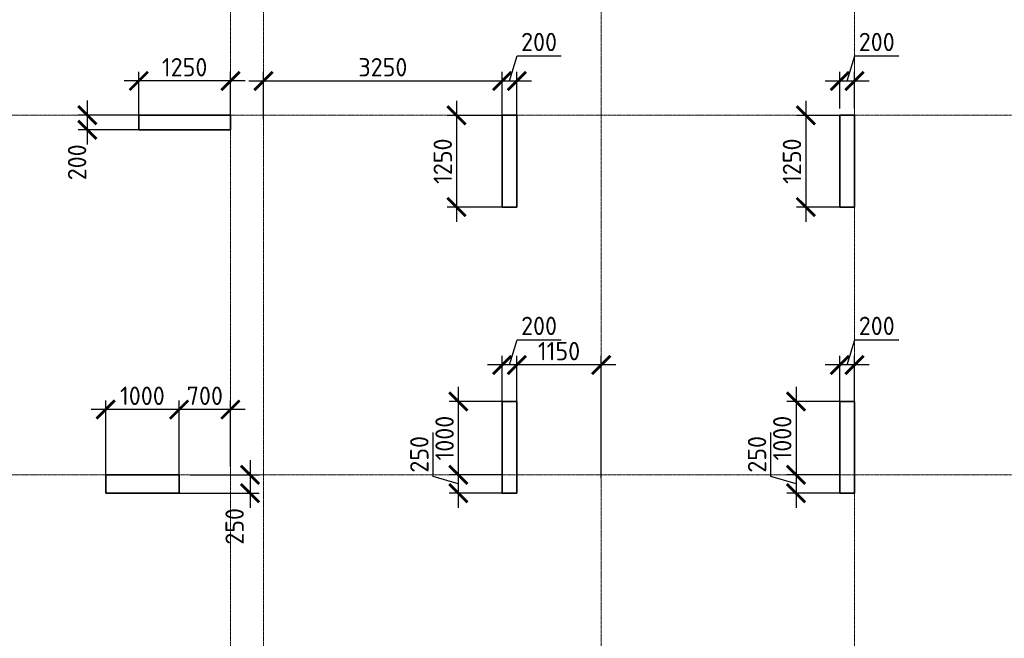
# Model space of a CAD drawing. Header units: millimetres. Extents: x 263826 to 1718326, y -423071 to 70137.
# Tile 99 of 256: x 447736 to 461148, y -183355 to -174922. Entities that reach past the tile are written whole.
import ezdxf

# ---------------------------------------------------------------- set-up
doc = ezdxf.new("R2010")
doc.units = ezdxf.units.MM
doc.linetypes.add('______5', pattern=[1100, 800, -100, 100, -100])
doc.linetypes.add('осевая', pattern=[50.8, 31.75, -6.35, 6.35, -6.35])
doc.layers.add('Колонна_ бетон', color=7, linetype='Continuous', lineweight=50, true_color=0xb4b496)
doc.layers.add('Оси', color=40, linetype='______5', lineweight=18)
doc.layers.add('РАЗМЕРЫ', color=1, linetype='Continuous', lineweight=9)
doc.styles.add('GOST-2.304_Type-B', font='GOST_Common.ttf')
doc.dimstyles.new('СПДС', dxfattribs={"dimscale": 100, "dimtxt": 2.5, "dimasz": 2.5, "dimexe": 1.25, "dimexo": 0, "dimtad": 1, "dimdec": 0, "dimtxsty": 'GOST-2.304_Type-B', "dimblk": 'ARCHTICK', "dimcen": 2.5, "dimdle": 2, "dimadec": 0, "dimazin": 2, "dimtfac": 0.75, "dimtdec": 0, "dimtmove": 1, "dimatfit": 3, "dimfxl": 1, "dimtolj": 1, "dimarcsym": 1})

# ---------------------------------------------------------------- blocks, each defined once
blk = doc.blocks.new('_ArchTick')
at = {"color": 0, "linetype": 'ByBlock', "const_width": 0.15}
blk.add_lwpolyline([(-0.5, -0.5), (0.5, 0.5)], dxfattribs=at)
blk = doc.blocks.new('*D655')
at = {"layer": 'DEFPOINTS', "color": 0, "lineweight": 0, "transparency": 16777216}
for p in [(449358, -175757), (449358, -176276, -360), (450608, -176376, -360)]:
    blk.add_point(p, dxfattribs=at)
at = {"layer": 'РАЗМЕРЫ', "color": 0, "lineweight": -2, "transparency": 16777216}
for p, q in [((449358, -176276), (449358, -175632)), ((450608, -176376), (450608, -175632)), ((450808, -175757), (449158, -175757))]:
    blk.add_line(p, q, dxfattribs=at)
at = {"layer": 'РАЗМЕРЫ', "color": 0, "lineweight": -2, "transparency": 16777216, "xscale": 250, "yscale": 250, "zscale": 250, "rotation": 180}
blk.add_blockref('_ArchTick', (449358, -175757), dxfattribs=at)
at = {"layer": 'РАЗМЕРЫ', "color": 0, "lineweight": -2, "transparency": 16777216, "xscale": 250, "yscale": 250, "zscale": 250}
blk.add_blockref('_ArchTick', (450608, -175757), dxfattribs=at)
at = {"layer": 'РАЗМЕРЫ', "color": 0, "lineweight": 0, "transparency": 16777216, "insert": (449983, -175570), "char_height": 250, "attachment_point": 5, "style": 'GOST-2.304_Type-B'}
blk.add_mtext('\\A1;1250', dxfattribs=at)
blk = doc.blocks.new('*D656')
at = {"layer": 'DEFPOINTS', "color": 0, "lineweight": 0, "transparency": 16777216}
for p in [(449482, -176224, -360), (448657, -176424), (449358, -176424, -360)]:
    blk.add_point(p, dxfattribs=at)
at = {"layer": 'РАЗМЕРЫ', "color": 0, "lineweight": -2, "transparency": 16777216}
for p, q in [((448657, -176024), (448657, -176624)), ((449482, -176224), (448532, -176224)), ((449358, -176424), (448532, -176424))]:
    blk.add_line(p, q, dxfattribs=at)
at = {"layer": 'РАЗМЕРЫ', "color": 0, "lineweight": -2, "transparency": 16777216, "xscale": 250, "yscale": 250, "zscale": 250}
for p, rotation in [((448657, -176224), 90), ((448657, -176424), 270)]:
    blk.add_blockref('_ArchTick', p, dxfattribs=dict(at, rotation=rotation))
at = {"layer": 'РАЗМЕРЫ', "color": 0, "lineweight": 0, "transparency": 16777216, "insert": (448518, -176866), "char_height": 250, "attachment_point": 5, "rotation": 90, "style": 'GOST-2.304_Type-B'}
blk.add_mtext('\\A1;200', dxfattribs=at)
blk = doc.blocks.new('*D657')
at = {"layer": 'DEFPOINTS', "color": 0, "lineweight": 0, "transparency": 16777216}
for p in [(454308, -175757), (451058, -176276), (454308, -176276, -360)]:
    blk.add_point(p, dxfattribs=at)
at = {"layer": 'РАЗМЕРЫ', "color": 0, "lineweight": -2, "transparency": 16777216}
for p, q in [((451058, -176276), (451058, -175632)), ((454308, -176276), (454308, -175632)), ((450858, -175757), (454508, -175757))]:
    blk.add_line(p, q, dxfattribs=at)
at = {"layer": 'РАЗМЕРЫ', "color": 0, "lineweight": -2, "transparency": 16777216, "xscale": 250, "yscale": 250, "zscale": 250, "rotation": 180}
blk.add_blockref('_ArchTick', (451058, -175757), dxfattribs=at)
at = {"layer": 'РАЗМЕРЫ', "color": 0, "lineweight": -2, "transparency": 16777216, "xscale": 250, "yscale": 250, "zscale": 250}
blk.add_blockref('_ArchTick', (454308, -175757), dxfattribs=at)
at = {"layer": 'РАЗМЕРЫ', "color": 0, "lineweight": 0, "transparency": 16777216, "insert": (452683, -175570), "char_height": 250, "attachment_point": 5, "style": 'GOST-2.304_Type-B'}
blk.add_mtext('\\A1;3250', dxfattribs=at)
blk = doc.blocks.new('*D658')
at = {"layer": 'DEFPOINTS', "color": 0, "lineweight": 0, "transparency": 16777216}
for p in [(454508, -175757), (454308, -176121), (454508, -176276)]:
    blk.add_point(p, dxfattribs=at)
at = {"layer": 'РАЗМЕРЫ', "color": 0, "lineweight": -2, "transparency": 16777216}
for p, q in [((454408, -175757), (454511, -175413)), ((454511, -175413), (455111, -175413)), ((454308, -176121), (454308, -175632)), ((454508, -176276), (454508, -175632)), ((454108, -175757), (454708, -175757))]:
    blk.add_line(p, q, dxfattribs=at)
at = {"layer": 'РАЗМЕРЫ', "color": 0, "lineweight": -2, "transparency": 16777216, "xscale": 250, "yscale": 250, "zscale": 250, "rotation": 180}
blk.add_blockref('_ArchTick', (454308, -175757), dxfattribs=at)
at = {"layer": 'РАЗМЕРЫ', "color": 0, "lineweight": -2, "transparency": 16777216, "xscale": 250, "yscale": 250, "zscale": 250}
blk.add_blockref('_ArchTick', (454508, -175757), dxfattribs=at)
at = {"layer": 'РАЗМЕРЫ', "color": 0, "lineweight": 0, "transparency": 16777216, "insert": (454811, -175226), "char_height": 250, "attachment_point": 5, "style": 'GOST-2.304_Type-B'}
blk.add_mtext('\\A1;200', dxfattribs=at)
blk = doc.blocks.new('*D659')
at = {"layer": 'DEFPOINTS', "color": 0, "lineweight": 0, "transparency": 16777216}
for p in [(454408, -176226, -360), (453686, -177476), (454308, -177476, -360)]:
    blk.add_point(p, dxfattribs=at)
at = {"layer": 'РАЗМЕРЫ', "color": 0, "lineweight": -2, "transparency": 16777216}
for p, q in [((453686, -176026), (453686, -177676)), ((454408, -176226), (453561, -176226)), ((454308, -177476), (453561, -177476))]:
    blk.add_line(p, q, dxfattribs=at)
at = {"layer": 'РАЗМЕРЫ', "color": 0, "lineweight": -2, "transparency": 16777216, "xscale": 250, "yscale": 250, "zscale": 250}
for p, rotation in [((453686, -176226), 90), ((453686, -177476), 270)]:
    blk.add_blockref('_ArchTick', p, dxfattribs=dict(at, rotation=rotation))
at = {"layer": 'РАЗМЕРЫ', "color": 0, "lineweight": 0, "transparency": 16777216, "insert": (453499, -176851), "char_height": 250, "attachment_point": 5, "rotation": 90, "style": 'GOST-2.304_Type-B'}
blk.add_mtext('\\A1;1250', dxfattribs=at)
blk = doc.blocks.new('*D660')
at = {"layer": 'DEFPOINTS', "color": 0, "lineweight": 0, "transparency": 16777216}
for p in [(459108, -175757), (458908, -176131), (459108, -176131)]:
    blk.add_point(p, dxfattribs=at)
at = {"layer": 'РАЗМЕРЫ', "color": 0, "lineweight": -2, "transparency": 16777216}
for p, q in [((459008, -175757), (459111, -175413)), ((459111, -175413), (459711, -175413)), ((458908, -176131), (458908, -175632)), ((459108, -176131), (459108, -175632)), ((458708, -175757), (459308, -175757))]:
    blk.add_line(p, q, dxfattribs=at)
at = {"layer": 'РАЗМЕРЫ', "color": 0, "lineweight": -2, "transparency": 16777216, "xscale": 250, "yscale": 250, "zscale": 250, "rotation": 180}
blk.add_blockref('_ArchTick', (458908, -175757), dxfattribs=at)
at = {"layer": 'РАЗМЕРЫ', "color": 0, "lineweight": -2, "transparency": 16777216, "xscale": 250, "yscale": 250, "zscale": 250}
blk.add_blockref('_ArchTick', (459108, -175757), dxfattribs=at)
at = {"layer": 'РАЗМЕРЫ', "color": 0, "lineweight": 0, "transparency": 16777216, "insert": (459411, -175226), "char_height": 250, "attachment_point": 5, "style": 'GOST-2.304_Type-B'}
blk.add_mtext('\\A1;200', dxfattribs=at)
blk = doc.blocks.new('*D661')
at = {"layer": 'DEFPOINTS', "color": 0, "lineweight": 0, "transparency": 16777216}
for p in [(458908, -176226), (458444, -177476), (458908, -177476)]:
    blk.add_point(p, dxfattribs=at)
at = {"layer": 'РАЗМЕРЫ', "color": 0, "lineweight": -2, "transparency": 16777216}
for p, q in [((458444, -176026), (458444, -177676)), ((458908, -176226), (458319, -176226)), ((458908, -177476), (458319, -177476))]:
    blk.add_line(p, q, dxfattribs=at)
at = {"layer": 'РАЗМЕРЫ', "color": 0, "lineweight": -2, "transparency": 16777216, "xscale": 250, "yscale": 250, "zscale": 250}
for p, rotation in [((458444, -176226), 90), ((458444, -177476), 270)]:
    blk.add_blockref('_ArchTick', p, dxfattribs=dict(at, rotation=rotation))
at = {"layer": 'РАЗМЕРЫ', "color": 0, "lineweight": 0, "transparency": 16777216, "insert": (458256, -176851), "char_height": 250, "attachment_point": 5, "rotation": 90, "style": 'GOST-2.304_Type-B'}
blk.add_mtext('\\A1;1250', dxfattribs=at)
blk = doc.blocks.new('*D678')
at = {"layer": 'DEFPOINTS', "color": 0, "lineweight": 0, "transparency": 16777216}
for p in [(449908, -180236), (450608, -181018), (449908, -181176, -360)]:
    blk.add_point(p, dxfattribs=at)
at = {"layer": 'РАЗМЕРЫ', "color": 0, "lineweight": -2, "transparency": 16777216}
for p, q in [((449908, -181176), (449908, -180111)), ((450608, -181018), (450608, -180111)), ((450808, -180236), (449708, -180236))]:
    blk.add_line(p, q, dxfattribs=at)
at = {"layer": 'РАЗМЕРЫ', "color": 0, "lineweight": -2, "transparency": 16777216, "xscale": 250, "yscale": 250, "zscale": 250, "rotation": 180}
blk.add_blockref('_ArchTick', (449908, -180236), dxfattribs=at)
at = {"layer": 'РАЗМЕРЫ', "color": 0, "lineweight": -2, "transparency": 16777216, "xscale": 250, "yscale": 250, "zscale": 250}
blk.add_blockref('_ArchTick', (450608, -180236), dxfattribs=at)
at = {"layer": 'РАЗМЕРЫ', "color": 0, "lineweight": 0, "transparency": 16777216, "insert": (450258, -180049), "char_height": 250, "attachment_point": 5, "style": 'GOST-2.304_Type-B'}
blk.add_mtext('\\A1;700', dxfattribs=at)
blk = doc.blocks.new('*D679')
at = {"layer": 'DEFPOINTS', "color": 0, "lineweight": 0, "transparency": 16777216}
for p in [(448908, -180236), (448908, -181176), (449908, -181176)]:
    blk.add_point(p, dxfattribs=at)
at = {"layer": 'РАЗМЕРЫ', "color": 0, "lineweight": -2, "transparency": 16777216}
for p, q in [((448908, -181176), (448908, -180111)), ((449908, -181176), (449908, -180111)), ((450108, -180236), (448708, -180236))]:
    blk.add_line(p, q, dxfattribs=at)
at = {"layer": 'РАЗМЕРЫ', "color": 0, "lineweight": -2, "transparency": 16777216, "xscale": 250, "yscale": 250, "zscale": 250, "rotation": 180}
blk.add_blockref('_ArchTick', (448908, -180236), dxfattribs=at)
at = {"layer": 'РАЗМЕРЫ', "color": 0, "lineweight": -2, "transparency": 16777216, "xscale": 250, "yscale": 250, "zscale": 250}
blk.add_blockref('_ArchTick', (449908, -180236), dxfattribs=at)
at = {"layer": 'РАЗМЕРЫ', "color": 0, "lineweight": 0, "transparency": 16777216, "insert": (449408, -180049), "char_height": 250, "attachment_point": 5, "style": 'GOST-2.304_Type-B'}
blk.add_mtext('\\A1;1000', dxfattribs=at)
blk = doc.blocks.new('*D680')
at = {"layer": 'DEFPOINTS', "color": 0, "lineweight": 0, "transparency": 16777216}
for p in [(450056, -181126, -560), (449908, -181376, -200), (450874, -181376)]:
    blk.add_point(p, dxfattribs=at)
at = {"layer": 'РАЗМЕРЫ', "color": 0, "lineweight": -2, "transparency": 16777216}
for p, q in [((450874, -180926), (450874, -181576)), ((450056, -181126), (450999, -181126)), ((449908, -181376), (450999, -181376))]:
    blk.add_line(p, q, dxfattribs=at)
at = {"layer": 'РАЗМЕРЫ', "color": 0, "lineweight": -2, "transparency": 16777216, "xscale": 250, "yscale": 250, "zscale": 250}
for p, rotation in [((450874, -181126), 90), ((450874, -181376), 270)]:
    blk.add_blockref('_ArchTick', p, dxfattribs=dict(at, rotation=rotation))
at = {"layer": 'РАЗМЕРЫ', "color": 0, "lineweight": 0, "transparency": 16777216, "insert": (450664, -181829), "char_height": 250, "attachment_point": 5, "rotation": 90, "style": 'GOST-2.304_Type-B'}
blk.add_mtext('\\A1;250', dxfattribs=at)
blk = doc.blocks.new('*D568')
at = {"layer": 'DEFPOINTS', "color": 0, "lineweight": 0, "transparency": 16777216}
for p in [(454508, -179628), (454508, -181176, -360), (455658, -181176)]:
    blk.add_point(p, dxfattribs=at)
at = {"layer": 'РАЗМЕРЫ', "color": 0, "lineweight": -2, "transparency": 16777216}
for p, q in [((454508, -181176), (454508, -179503)), ((455658, -181176), (455658, -179503)), ((455858, -179628), (454308, -179628))]:
    blk.add_line(p, q, dxfattribs=at)
at = {"layer": 'РАЗМЕРЫ', "color": 0, "lineweight": -2, "transparency": 16777216, "xscale": 250, "yscale": 250, "zscale": 250, "rotation": 180}
blk.add_blockref('_ArchTick', (454508, -179628), dxfattribs=at)
at = {"layer": 'РАЗМЕРЫ', "color": 0, "lineweight": -2, "transparency": 16777216, "xscale": 250, "yscale": 250, "zscale": 250}
blk.add_blockref('_ArchTick', (455658, -179628), dxfattribs=at)
at = {"layer": 'РАЗМЕРЫ', "color": 0, "lineweight": 0, "transparency": 16777216, "insert": (455083, -179440), "char_height": 250, "attachment_point": 5, "style": 'GOST-2.304_Type-B'}
blk.add_mtext('\\A1;1150', dxfattribs=at)
blk = doc.blocks.new('*D569')
at = {"layer": 'DEFPOINTS', "color": 0, "lineweight": 0, "transparency": 16777216}
for p in [(454308, -179628), (454308, -180176), (454508, -180176)]:
    blk.add_point(p, dxfattribs=at)
at = {"layer": 'РАЗМЕРЫ', "color": 0, "lineweight": -2, "transparency": 16777216}
for p, q in [((454408, -179628), (454511, -179284)), ((454511, -179284), (455111, -179284)), ((454308, -180176), (454308, -179503)), ((454508, -180176), (454508, -179503)), ((454708, -179628), (454108, -179628))]:
    blk.add_line(p, q, dxfattribs=at)
at = {"layer": 'РАЗМЕРЫ', "color": 0, "lineweight": -2, "transparency": 16777216, "xscale": 250, "yscale": 250, "zscale": 250, "rotation": 180}
blk.add_blockref('_ArchTick', (454308, -179628), dxfattribs=at)
at = {"layer": 'РАЗМЕРЫ', "color": 0, "lineweight": -2, "transparency": 16777216, "xscale": 250, "yscale": 250, "zscale": 250}
blk.add_blockref('_ArchTick', (454508, -179628), dxfattribs=at)
at = {"layer": 'РАЗМЕРЫ', "color": 0, "lineweight": 0, "transparency": 16777216, "insert": (454811, -179096), "char_height": 250, "attachment_point": 5, "style": 'GOST-2.304_Type-B'}
blk.add_mtext('\\A1;200', dxfattribs=at)
blk = doc.blocks.new('*D570')
at = {"layer": 'DEFPOINTS', "color": 0, "lineweight": 0, "transparency": 16777216}
for p in [(454308, -180126, -200), (453711, -181126), (454308, -181126, -560)]:
    blk.add_point(p, dxfattribs=at)
at = {"layer": 'РАЗМЕРЫ', "color": 0, "lineweight": -2, "transparency": 16777216}
for p, q in [((453711, -179926), (453711, -181326)), ((454308, -180126), (453586, -180126)), ((454308, -181126), (453586, -181126))]:
    blk.add_line(p, q, dxfattribs=at)
at = {"layer": 'РАЗМЕРЫ', "color": 0, "lineweight": -2, "transparency": 16777216, "xscale": 250, "yscale": 250, "zscale": 250}
for p, rotation in [((453711, -180126), 90), ((453711, -181126), 270)]:
    blk.add_blockref('_ArchTick', p, dxfattribs=dict(at, rotation=rotation))
at = {"layer": 'РАЗМЕРЫ', "color": 0, "lineweight": 0, "transparency": 16777216, "insert": (453524, -180626), "char_height": 250, "attachment_point": 5, "rotation": 90, "style": 'GOST-2.304_Type-B'}
blk.add_mtext('\\A1;1000', dxfattribs=at)
blk = doc.blocks.new('*D571')
at = {"layer": 'DEFPOINTS', "color": 0, "lineweight": 0, "transparency": 16777216}
for p in [(454236, -181126), (453711, -181376), (454308, -181376, -200)]:
    blk.add_point(p, dxfattribs=at)
at = {"layer": 'РАЗМЕРЫ', "color": 0, "lineweight": -2, "transparency": 16777216}
for p, q in [((453367, -181147), (453367, -180547)), ((453711, -180926), (453711, -181576)), ((453711, -181251), (453367, -181147)), ((454236, -181126), (453586, -181126)), ((454308, -181376), (453586, -181376))]:
    blk.add_line(p, q, dxfattribs=at)
at = {"layer": 'РАЗМЕРЫ', "color": 0, "lineweight": -2, "transparency": 16777216, "xscale": 250, "yscale": 250, "zscale": 250}
for p, rotation in [((453711, -181126), 90), ((453711, -181376), 270)]:
    blk.add_blockref('_ArchTick', p, dxfattribs=dict(at, rotation=rotation))
at = {"layer": 'РАЗМЕРЫ', "color": 0, "lineweight": 0, "transparency": 16777216, "insert": (453180, -180847), "char_height": 250, "attachment_point": 5, "rotation": 90, "style": 'GOST-2.304_Type-B'}
blk.add_mtext('\\A1;250', dxfattribs=at)
blk = doc.blocks.new('*D572')
at = {"layer": 'DEFPOINTS', "color": 0, "lineweight": 0, "transparency": 16777216}
for p in [(458908, -179628), (458908, -180176, -360), (459108, -180176, -360)]:
    blk.add_point(p, dxfattribs=at)
at = {"layer": 'РАЗМЕРЫ', "color": 0, "lineweight": -2, "transparency": 16777216}
for p, q in [((459008, -179628), (459111, -179284)), ((459111, -179284), (459711, -179284)), ((458908, -180176), (458908, -179503)), ((459108, -180176), (459108, -179503)), ((459308, -179628), (458708, -179628))]:
    blk.add_line(p, q, dxfattribs=at)
at = {"layer": 'РАЗМЕРЫ', "color": 0, "lineweight": -2, "transparency": 16777216, "xscale": 250, "yscale": 250, "zscale": 250, "rotation": 180}
blk.add_blockref('_ArchTick', (458908, -179628), dxfattribs=at)
at = {"layer": 'РАЗМЕРЫ', "color": 0, "lineweight": -2, "transparency": 16777216, "xscale": 250, "yscale": 250, "zscale": 250}
blk.add_blockref('_ArchTick', (459108, -179628), dxfattribs=at)
at = {"layer": 'РАЗМЕРЫ', "color": 0, "lineweight": 0, "transparency": 16777216, "insert": (459411, -179096), "char_height": 250, "attachment_point": 5, "style": 'GOST-2.304_Type-B'}
blk.add_mtext('\\A1;200', dxfattribs=at)
blk = doc.blocks.new('*D620')
at = {"layer": 'DEFPOINTS', "color": 0, "lineweight": 0, "transparency": 16777216}
for p in [(458908, -180126, -200), (458311, -181126), (458908, -181126, -560)]:
    blk.add_point(p, dxfattribs=at)
at = {"layer": 'РАЗМЕРЫ', "color": 0, "lineweight": -2, "transparency": 16777216}
for p, q in [((458311, -179926), (458311, -181326)), ((458908, -180126), (458186, -180126)), ((458908, -181126), (458186, -181126))]:
    blk.add_line(p, q, dxfattribs=at)
at = {"layer": 'РАЗМЕРЫ', "color": 0, "lineweight": -2, "transparency": 16777216, "xscale": 250, "yscale": 250, "zscale": 250}
for p, rotation in [((458311, -180126), 90), ((458311, -181126), 270)]:
    blk.add_blockref('_ArchTick', p, dxfattribs=dict(at, rotation=rotation))
at = {"layer": 'РАЗМЕРЫ', "color": 0, "lineweight": 0, "transparency": 16777216, "insert": (458124, -180626), "char_height": 250, "attachment_point": 5, "rotation": 90, "style": 'GOST-2.304_Type-B'}
blk.add_mtext('\\A1;1000', dxfattribs=at)
blk = doc.blocks.new('*D621')
at = {"layer": 'DEFPOINTS', "color": 0, "lineweight": 0, "transparency": 16777216}
for p in [(458836, -181126), (458311, -181376), (458908, -181376, -200)]:
    blk.add_point(p, dxfattribs=at)
at = {"layer": 'РАЗМЕРЫ', "color": 0, "lineweight": -2, "transparency": 16777216}
for p, q in [((457967, -181147), (457967, -180547)), ((458311, -180926), (458311, -181576)), ((458311, -181251), (457967, -181147)), ((458836, -181126), (458186, -181126)), ((458908, -181376), (458186, -181376))]:
    blk.add_line(p, q, dxfattribs=at)
at = {"layer": 'РАЗМЕРЫ', "color": 0, "lineweight": -2, "transparency": 16777216, "xscale": 250, "yscale": 250, "zscale": 250}
for p, rotation in [((458311, -181126), 90), ((458311, -181376), 270)]:
    blk.add_blockref('_ArchTick', p, dxfattribs=dict(at, rotation=rotation))
at = {"layer": 'РАЗМЕРЫ', "color": 0, "lineweight": 0, "transparency": 16777216, "insert": (457780, -180847), "char_height": 250, "attachment_point": 5, "rotation": 90, "style": 'GOST-2.304_Type-B'}
blk.add_mtext('\\A1;250', dxfattribs=at)
blk = doc.blocks.new('оси2')
at = {"layer": 'Оси', "color": 16, "linetype": 'осевая', "lineweight": 0, "ltscale": 0.5, "transparency": 33554687}
for p, q in [((996995.5, 5465.4), (996995.5, -20739.3)), ((1000445.5, 5465.4), (1000445.5, -20739.3)), ((991945.5, 4955.2), (991945.5, -20287.7)), ((992395.5, 4955.2), (992395.5, -20293.6)), ((979200, -9792.9), (1032582.1, -9792.9)), ((979200, -14692.9), (1032582.1, -14692.9))]:
    blk.add_line(p, q, dxfattribs=at)

msp = doc.modelspace()

# ---------------------------------------------------------------- linework, layer by layer
at = {"layer": 'Колонна_ бетон', "color": 180, "linetype": 'Continuous', "lineweight": 35, "transparency": 33554687}
for p, q in [((449357.88943, -176225.56595, -200), (449357.88943, -176425.56595, -200)), ((450607.8894, -176225.56595, -200), (449357.88943, -176225.56595, -200)), ((450607.8894, -176425.56595, -200), (450607.8894, -176225.56595, -200)), ((454307.88943, -176225.56595, -200), (454307.88943, -177475.56592, -200)), ((454507.88943, -176225.56595, -200), (454307.88943, -176225.56595, -200)), ((454507.88943, -176225.56595, -200), (454507.88943, -177475.56592, -200)), ((459107.89099, -176225.56595, -200), (458907.89099, -176225.56595, -200)), ((458907.89099, -176225.56595, -200), (458907.89099, -177475.56592, -200)), ((459107.89099, -177475.56592, -200), (459107.89099, -176225.56595, -200)), ((449357.88943, -176425.56595, -200), (450607.8894, -176425.56595, -200)), ((454307.88943, -177475.56592, -200), (454507.88943, -177475.56592, -200)), ((459107.89099, -177475.56592, -200), (458907.89099, -177475.56592, -200)), ((454307.88941, -180125.56592, -200), (454307.88941, -181375.56589, -200)), ((454507.88943, -180125.56592, -200), (454307.88941, -180125.56592, -200)), ((454507.88943, -181375.56589, -200), (454507.88943, -180125.56592, -200)), ((459107.89099, -180125.56592, -200), (458907.89097, -180125.56592, -200)), ((458907.89099, -181375.56589, -200), (458907.89099, -180125.56592, -200)), ((459107.89099, -181375.56589, -200), (459107.89099, -180125.56592, -200)), ((448907.88947, -181125.56589, -559.99999), (449907.88943, -181125.56589, -559.99999)), ((448907.88949, -181125.56589, -200), (448907.88949, -181375.56589, -200)), ((449907.88943, -181125.56589, -200), (449907.88943, -181375.56589, -200)), ((449907.88943, -181375.56589, -200), (448907.88947, -181375.56589, -200)), ((454507.88943, -181375.56589, -200), (454307.88941, -181375.56589, -200)), ((458907.89097, -181375.56589, -200), (459107.89099, -181375.56589, -200))]:
    msp.add_line(p, q, dxfattribs=at)

# ---------------------------------------------------------------- block references
at = {"layer": 'РАЗМЕРЫ'}
msp.add_blockref('оси2', (-541337.52151, -166432.68432, -1119.99999), dxfattribs=at)

# ---------------------------------------------------------------- dimensions: what is measured, and where the dimension line sits
at = {"layer": 'РАЗМЕРЫ', "color": 146, "lineweight": 0, "true_color": 0x006272}
for base, p1, p2, picture, middle in [((454508.03957, -175757.2446), (454308.03957, -176120.7446), (454508.03957, -176275.56692), '*D658', (454573.66457, -175225.9946)), ((459107.89181, -175757.2446), (458908.03957, -176130.7446), (459107.89181, -176130.7446), '*D660', (459173.59069, -175225.9946)), ((449358.03347, -175757.2446), (450608.03957, -176375.56692, -360), (449358.03347, -176275.56692, -360), '*D655', (449983.03652, -175569.7446)), ((454308.03957, -175757.2446), (451057.89181, -176275.56654), (454308.03957, -176275.56654, -360), '*D657', (452682.96569, -175569.7446)), ((454308.03957, -179627.7446), (454508.03957, -180175.56692), (454308.03957, -180175.56692), '*D569', (454573.66457, -179096.4946)), ((458908.03957, -179627.7446), (459107.89181, -180175.56692, -360), (458908.03957, -180175.56692, -360), '*D572', (459173.59069, -179096.4946)), ((454508.03957, -179627.7446), (455657.89181, -181175.56654), (454508.03957, -181175.56654, -360), '*D568', (455082.96569, -179440.2446)), ((448908.03957, -180236.2446), (449908.03957, -181175.56692), (448908.03957, -181175.56692), '*D679', (449408.03957, -180048.7446)), ((449908.03957, -180236.2446), (450607.89181, -181017.7446), (449908.03957, -181175.56654, -360), '*D678', (450257.96569, -180048.7446))]:
    dim = msp.add_linear_dim(base=base, p1=p1, p2=p2, dimstyle='СПДС', override={"dimtofl": 0}, dxfattribs=at)
    dim.commit()
    dim.dimension.update_dxf_attribs({"geometry": picture, "text_midpoint": middle})
for base, p1, p2, picture, middle in [((448656.60989, -176423.67857), (449482.10989, -176223.67857, -360), (449358.03347, -176423.67857, -360), '*D656', (448705.3261, -176865.78159)), ((450874.07258, -181375.56589), (450055.54882, -181125.56589, -559.99999), (449907.88943, -181375.56589, -200), '*D680', (450851.08845, -181829.489))]:
    dim = msp.add_linear_dim(base=base, p1=p1, p2=p2, angle=90, dimstyle='СПДС', override={"dimtofl": 0}, dxfattribs=at)
    dim.commit()
    dim.dimension.update_dxf_attribs({"geometry": picture, "text_midpoint": middle, "dimtype": 160})
for base, p1, p2, picture, middle in [((453686.10989, -177475.56592, -200), (454408.03957, -176225.56592, -560), (454308.03957, -177475.56592, -560), '*D659', (453498.60989, -176850.56592, -200)), ((458443.9613, -177475.56592, -200), (458907.89099, -176225.56592, -200), (458907.89099, -177475.56592, -200), '*D661', (458256.4613, -176850.56592, -200)), ((453711.10989, -181125.56589), (454308.03957, -180125.56592, -200), (454308.03955, -181125.56589, -559.99999), '*D570', (453523.60989, -180625.56591)), ((458311.11144, -181125.56589), (458908.04113, -180125.56592, -200), (458908.04111, -181125.56589, -559.99999), '*D620', (458123.61144, -180625.56591)), ((453711.10989, -181375.56589), (454236.10989, -181125.56589), (454307.88941, -181375.56589, -200), '*D571', (453179.85989, -181084.94089)), ((458311.11144, -181375.56589), (458836.11144, -181125.56589), (458907.89097, -181375.56589, -200), '*D621', (457779.86144, -181084.94089))]:
    dim = msp.add_linear_dim(base=base, p1=p1, p2=p2, angle=90, dimstyle='СПДС', override={"dimtofl": 0}, dxfattribs=at)
    dim.commit()
    dim.dimension.update_dxf_attribs({"geometry": picture, "text_midpoint": middle})

doc.saveas('drawing.dxf')
